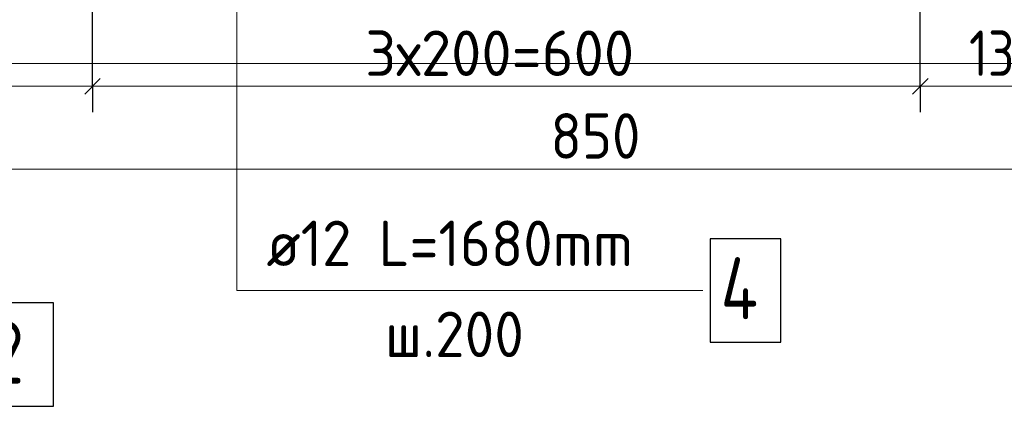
# Model space of a CAD drawing. Header units: millimetres. Extents: x 0 to 42000, y 0 to 29700.
# Tile 55 of 64: x 25128 to 29885, y 14534 to 16404. Entities that reach past the tile are written whole.
import ezdxf

# ---------------------------------------------------------------- set-up
doc = ezdxf.new("R2010")
doc.units = ezdxf.units.MM
for name, color, linetype, lineweight in [('Standard', 7, 'Continuous', 25), ('ДОП Верх по У', 7, 'Continuous', 18), ('Обрамление П-обр. равн.', 7, 'Continuous', 25), ('Размерная линия_ общее', 7, 'Continuous', 13)]:
    doc.layers.add(name, color=color, linetype=linetype, lineweight=lineweight)
doc.styles.add('ISOCPEUR', font='txt')

msp = doc.modelspace()

# ---------------------------------------------------------------- linework, layer by layer
at = {"layer": 'Standard', "color": 254, "linetype": 'Continuous', "lineweight": 18, "true_color": 0xc4c4ff, "transparency": 33554687}
msp.add_lwpolyline([(20993.5, 16191.3), (39432.5, 16191.3), (39432.5, 18858), (20993.5, 18858), (20993.5, 16191.3)], dxfattribs=at)
at = {"layer": 'Standard', "color": 7, "linetype": 'Continuous', "lineweight": 13, "transparency": 33554687}
msp.add_lwpolyline([(26176.6, 17178), (26176.6, 15094.6), (28428.3, 15094.6)], dxfattribs=at)
at = {"layer": 'ДОП Верх по У', "color": 7, "linetype": 'Continuous', "lineweight": 25, "transparency": 33554687}
msp.add_lwpolyline([(24831.6, 14534), (25291.6, 14534), (25291.6, 15034), (24831.6, 15034), (24831.6, 14534)], dxfattribs=at)
at = {"layer": 'Обрамление П-обр. равн.', "color": 7, "linetype": 'Continuous', "lineweight": 25, "transparency": 33554687}
msp.add_lwpolyline([(28464.9, 14844.6), (28804.9, 14844.6), (28804.9, 15344.6), (28464.9, 15344.6), (28464.9, 14844.6)], dxfattribs=at)
at = {"layer": 'Размерная линия_ общее', "color": 253, "linetype": 'Continuous', "lineweight": -3, "true_color": 0xa0a0a0, "transparency": 33554687}
for p, q in [((25479.7, 16081.4), (25479.7, 16206.4)), ((29479.7, 16081.4), (29479.7, 16206.4)), ((25479.7, 16081.4), (25479.7, 15956.4)), ((29479.7, 16081.4), (29479.7, 15956.4))]:
    msp.add_line(p, q, dxfattribs=at)
at = {"layer": 'Размерная линия_ общее', "color": 7, "linetype": 'Continuous', "lineweight": 13, "transparency": 33554687}
for p, q in [((25079.7, 16081.4), (25479.7, 16081.4)), ((25479.7, 16081.4), (29479.7, 16081.4)), ((29479.7, 16081.4), (30346.3, 16081.4)), ((25079.7, 15681.4), (30746.3, 15681.4))]:
    msp.add_line(p, q, dxfattribs=at)
at = {"layer": 'Размерная линия_ общее', "color": 7, "linetype": 'Continuous', "lineweight": 25, "transparency": 33554687}
for p, q in [((25442.2, 16043.9), (25517.2, 16118.9)), ((29442.2, 16043.9), (29517.2, 16118.9))]:
    msp.add_line(p, q, dxfattribs=at)
at = {"layer": 'Размерная линия_ общее', "color": 253, "linetype": 'Continuous', "lineweight": -3, "true_color": 0xa0a0a0, "transparency": 33554687}
for points in [[(25479.7, 16081.4), (25479.7, 16098.4), (25479.7, 16098.4), (25479.7, 16098.4), (25479.7, 16098.4), (25479.7, 16098.4), (25479.7, 16098.4), (25479.7, 16753.1), (25479.7, 16753.1), (25479.7, 16964.6)], [(29479.7, 16081.4), (29479.7, 16098.4), (29479.7, 16098.4), (29479.7, 16098.4), (29479.7, 16098.4), (29479.7, 16964.6)]]:
    msp.add_lwpolyline(points, dxfattribs=at)

# ---------------------------------------------------------------- texts
at = {"layer": 'ДОП Верх по У', "color": 7, "linetype": 'Continuous', "lineweight": 13, "transparency": 33554687, "insert": (24881.6, 14644), "char_height": 300, "width": 472.272, "attachment_point": 7, "style": 'ISOCPEUR'}
msp.add_mtext('\\W0.75;12', dxfattribs=at)
at = {"layer": 'Обрамление П-обр. равн.', "color": 7, "linetype": 'Continuous', "lineweight": 13, "transparency": 33554687, "attachment_point": 7, "style": 'ISOCPEUR'}
for s, insert, char_height, width in [('\\W0.94;ø12 L=1680mm ', (26320.6, 15212), 220, 2104.376), ('\\W0.80;4', (28514.9, 14954.7), 300, 359.839), ('\\W0.95;ш.200 ', (26892.6, 14772), 220, 962.136)]:
    msp.add_mtext(s, dxfattribs=dict(at, insert=insert, char_height=char_height, width=width))
at = {"layer": 'Размерная линия_ общее', "color": 7, "linetype": 'Continuous', "lineweight": 25, "transparency": 33554687, "char_height": 220, "attachment_point": 7, "style": 'ISOCPEUR'}
for s, insert, width in [('\\W0.97;3х200=600', (26797.7, 16131.4), 1491.431), ('\\W0.83;130', (29715, 16131.4), 508.586), ('\\W0.91;850', (27693, 15731.4), 561.988)]:
    msp.add_mtext(s, dxfattribs=dict(at, insert=insert, width=width))

doc.saveas('drawing.dxf')
